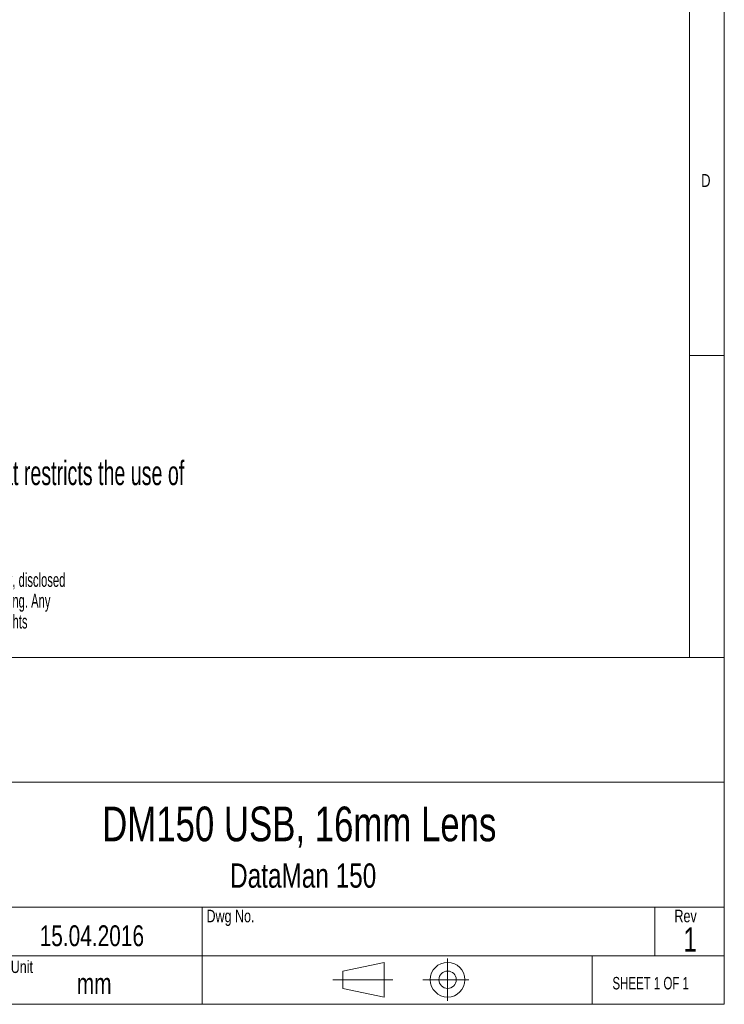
# Model space of a CAD drawing. Header units: millimetres. Extents: x 5 to 415, y 5 to 292.
# Tile 46 of 57: x 313 to 415, y 5 to 147. Entities that reach past the tile are written whole.
import ezdxf

# ---------------------------------------------------------------- set-up
doc = ezdxf.new("R2010")
doc.units = ezdxf.units.MM
doc.linetypes.add('CENTERX2', pattern=[20.32, 12.7, -2.54, 2.54, -2.54])
doc.styles.add('SLDTEXTSTYLE0', font='TXT', dxfattribs={"width": 0.605})
doc.styles.add('SLDTEXTSTYLE1', font='TXT', dxfattribs={"width": 0.75})
doc.styles.add('SLDTEXTSTYLE2', font='TXT', dxfattribs={"width": 0.6875})

# ---------------------------------------------------------------- blocks, each defined once
blk = doc.blocks.new('SW_NOTE_3')
at = {"color": 0, "linetype": 'Continuous', "lineweight": 0, "char_height": 2, "attachment_point": 1, "style": 'SLDTEXTSTYLE0'}
for s, insert in [('This document is proprietary to Cognex Corp., Natick, MA. and may not to be used in any way, disclosed', (0, 2.58)), ('to others, or reproduced, in whole or in part, except as expressly authorized by Cognex in writing. Any', (0, -0.42)), ('permitted reproduction of this document must include this notice.   ©2015 Cognex Corp. All rights', (0, -3.42)), ('reserved.', (0, -6.42))]:
    blk.add_mtext(s, dxfattribs=dict(at, insert=insert))
blk = doc.blocks.new('SW_NOTE_4')
at = {"color": 0, "linetype": 'Continuous', "lineweight": 0, "char_height": 3.5, "attachment_point": 1, "style": 'SLDTEXTSTYLE0'}
for s, insert in [('This part must comply with the EU RoHS directive that restricts the use of', (0, 4.51)), ('hazardous substances', (0, -0.01)), ('Parts to be free from sharp edges and burrs', (0, -4.53))]:
    blk.add_mtext(s, dxfattribs=dict(at, insert=insert))

msp = doc.modelspace()

# ---------------------------------------------------------------- linework, layer by layer
at = {"color": 7, "linetype": 'Continuous', "lineweight": 0}
for p, q in [((415, 5), (415, 292)), ((409.996, 287), (409.996, 55)), ((410, 98.5), (415, 98.5)), ((245, 55), (415, 55)), ((415, 37), (295, 37)), ((295, 19), (415, 19)), ((339.723, 19), (339.723, 5)), ((405, 12), (405, 19)), ((295, 12), (415, 12)), ((395.939, 5), (395.939, 12)), ((365.964, 11.049), (359.964, 9.799)), ((365.964, 6.049), (365.964, 11.049)), ((359.964, 9.799), (359.964, 7.299)), ((359.964, 7.299), (365.964, 6.049)), ((5, 5), (415, 5))]:
    msp.add_line(p, q, dxfattribs=at)
at = {"color": 7, "linetype": 'CENTERX2', "lineweight": 0}
for p, q in [((375.095, 11.595), (375.095, 5.503)), ((358.55, 8.549), (367.183, 8.549)), ((371.504, 8.549), (378.176, 8.549))]:
    msp.add_line(p, q, dxfattribs=at)
at = {"color": 7, "linetype": 'Continuous', "lineweight": 0}
for radius in [2.5, 1.25]:
    msp.add_circle((375.095, 8.549), radius, dxfattribs=at)

# ---------------------------------------------------------------- block references
for name, p in [('SW_NOTE_4', (245.063, 78.83)), ('SW_NOTE_3', (245.063, 64.593))]:
    msp.add_blockref(name, p, dxfattribs=at)

# ---------------------------------------------------------------- texts
for s, insert, char_height, attachment_point, style in [('D', (411.667, 124.668), 1.852, 1, 'SLDTEXTSTYLE1'), ('DM150 USB, 16mm Lens', (353.706, 33.5), 5, 2, 'SLDTEXTSTYLE1'), ('DataMan 150', (354.27, 25.311), 3.5, 2, 'SLDTEXTSTYLE1'), ('Dwg No.', (340.326, 18.626), 1.8, 1, 'SLDTEXTSTYLE1'), ('Rev', (407.811, 18.626), 1.8, 1, 'SLDTEXTSTYLE1'), ('15.04.2016', (323.793, 16.385), 3, 2, 'SLDTEXTSTYLE1'), ('1', (409.102, 16.075), 3.5, 1, 'SLDTEXTSTYLE1'), ('Unit', (312.098, 11.309), 1.8, 1, 'SLDTEXTSTYLE1'), ('mm', (321.623, 9.488), 3, 1, 'SLDTEXTSTYLE1'), ('SHEET 1 OF 1', (398.868, 8.945), 1.8, 1, 'SLDTEXTSTYLE2')]:
    msp.add_mtext(s, dxfattribs=dict(at, insert=insert, char_height=char_height, attachment_point=attachment_point, style=style))

doc.saveas('drawing.dxf')
